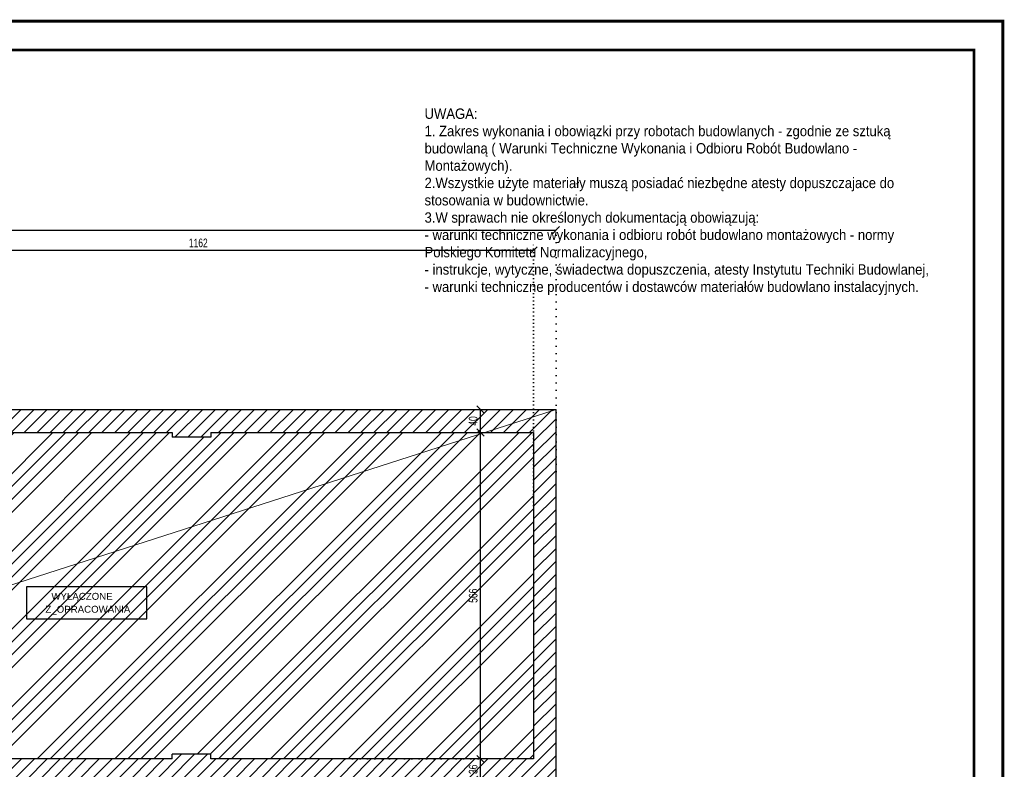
# Model space of a CAD drawing. Header units: millimetres. Extents: x 11149 to 111407, y -107619 to -23630.
# Tile 140 of 245: x 15748 to 17454, y -24930 to -23630. Entities that reach past the tile are written whole.
import ezdxf

# ---------------------------------------------------------------- set-up
doc = ezdxf.new("R2010")
doc.units = ezdxf.units.MM
doc.header["$LTSCALE"] = 2
doc.linetypes.add('DOT', pattern=[6.35, 0, -6.35])
doc.layers.get('0').update_dxf_attribs({"plot": 0})
doc.layers.get('Defpoints').update_dxf_attribs({"color": 1})
for name, color, linetype, lineweight in [('0_OPIS', 7, 'Continuous', 13), ('A_KRESKOWANIE', 9, 'Continuous', 0), ('A_ściany mur', 2, 'Continuous', 30), ('e-cad_wymiary', 4, 'Continuous', 9), ('Opisy', 7, 'Continuous', 13)]:
    doc.layers.add(name, color=color, linetype=linetype, lineweight=lineweight)
doc.layers.add('3DPLAN_A_KRESKOWANIE 1', color=253, linetype='Continuous')
doc.layers.add('3DPLAN_A_OPIS', color=8, linetype='Continuous')
doc.styles.add('ARIAL', font='arial.ttf')
doc.styles.add('e-cad_1', font='arial.ttf', dxfattribs={"width": 0.7})
doc.dimstyles.new('e-cad_1_100_[cm]', dxfattribs={"dimscale": 10, "dimtxt": 1.5, "dimasz": 1.25, "dimexe": 1.25, "dimexo": 0.625, "dimgap": 0.5, "dimtad": 1, "dimdec": 0, "dimrnd": 1, "dimzin": 1, "dimtxsty": 'e-cad_1', "dimblk": 'OBLIQUE', "dimcen": 2.5, "dimclrd": 256, "dimclre": 252, "dimclrt": 7, "dimadec": 0, "dimazin": 0, "dimtfac": 1, "dimtix": 1, "dimtmove": 2, "dimatfit": 3, "dimldrblk": 'NONE', "dimfxl": 60, "dimfxlon": 1, "dimarcsym": 0})

# ---------------------------------------------------------------- blocks, each defined once
blk = doc.blocks.new('_OBLIQUE')
at = {"color": 0, "linetype": 'ByBlock', "lineweight": -2}
blk.add_line((-0.5, -0.5), (0.5, 0.5), dxfattribs=at)
blk = doc.blocks.new('*D403')
at = {"layer": 'Defpoints', "color": 0}
for p in [(16306.1, -24911.9), (16546.7, -24911.9), (16306.1, -24947.9)]:
    blk.add_point(p, dxfattribs=at)
at = {"layer": 'e-cad_wymiary', "color": 252, "linetype": 'DOT', "lineweight": -2}
for p, q in [((16312.3, -24911.9), (16559.2, -24911.9)), ((16312.3, -24947.9), (16559.2, -24947.9))]:
    blk.add_line(p, q, dxfattribs=at)
at = {"layer": 'e-cad_wymiary', "lineweight": -2}
blk.add_line((16546.7, -24947.9), (16546.7, -24911.9), dxfattribs=at)
at = {"layer": 'e-cad_wymiary', "lineweight": -2, "xscale": 12.5, "yscale": 12.5, "zscale": 12.5}
for p, rotation in [((16546.7, -24911.9), 90), ((16546.7, -24947.9), 270)]:
    blk.add_blockref('_OBLIQUE', p, dxfattribs=dict(at, rotation=rotation))
at = {"layer": 'e-cad_wymiary', "color": 7, "insert": (16534, -24929.9), "char_height": 15, "attachment_point": 5, "rotation": 90, "style": 'e-cad_1'}
blk.add_mtext('36', dxfattribs=at)
blk = doc.blocks.new('_None')
blk = doc.blocks.new('*D404')
at = {"layer": 'Defpoints', "color": 0}
for p in [(16359.1, -24345.9), (16546.7, -24345.9), (16306.1, -24911.9)]:
    blk.add_point(p, dxfattribs=at)
at = {"layer": 'e-cad_wymiary', "color": 252, "linetype": 'DOT', "lineweight": -2}
for p, q in [((16365.4, -24345.9), (16559.2, -24345.9)), ((16312.3, -24911.9), (16559.2, -24911.9))]:
    blk.add_line(p, q, dxfattribs=at)
at = {"layer": 'e-cad_wymiary', "lineweight": -2}
blk.add_line((16546.7, -24911.9), (16546.7, -24345.9), dxfattribs=at)
at = {"layer": 'e-cad_wymiary', "lineweight": -2, "xscale": 12.5, "yscale": 12.5, "zscale": 12.5}
for p, rotation in [((16546.7, -24345.9), 90), ((16546.7, -24911.9), 270)]:
    blk.add_blockref('_OBLIQUE', p, dxfattribs=dict(at, rotation=rotation))
at = {"layer": 'e-cad_wymiary', "color": 7, "insert": (16534, -24628.9), "char_height": 15, "attachment_point": 5, "rotation": 90, "style": 'e-cad_1'}
blk.add_mtext('566', dxfattribs=at)
blk = doc.blocks.new('*D405')
at = {"layer": 'Defpoints', "color": 0}
for p in [(16371.7, -24305.9), (16546.7, -24305.9), (16359.1, -24345.9)]:
    blk.add_point(p, dxfattribs=at)
at = {"layer": 'e-cad_wymiary', "color": 252, "linetype": 'DOT', "lineweight": -2}
for p, q in [((16378, -24305.9), (16559.2, -24305.9)), ((16365.4, -24345.9), (16559.2, -24345.9))]:
    blk.add_line(p, q, dxfattribs=at)
at = {"layer": 'e-cad_wymiary', "lineweight": -2}
blk.add_line((16546.7, -24345.9), (16546.7, -24305.9), dxfattribs=at)
at = {"layer": 'e-cad_wymiary', "lineweight": -2, "xscale": 12.5, "yscale": 12.5, "zscale": 12.5}
for p, rotation in [((16546.7, -24305.9), 90), ((16546.7, -24345.9), 270)]:
    blk.add_blockref('_OBLIQUE', p, dxfattribs=dict(at, rotation=rotation))
at = {"layer": 'e-cad_wymiary', "color": 7, "insert": (16534, -24325.9), "char_height": 15, "attachment_point": 5, "rotation": 90, "style": 'e-cad_1'}
blk.add_mtext('40', dxfattribs=at)
blk = doc.blocks.new('*D955')
at = {"layer": 'Defpoints', "color": 0}
for p in [(16677.5, -23994.9), (14736.6, -24336.4), (16677.5, -24419.7)]:
    blk.add_point(p, dxfattribs=at)
at = {"layer": 'e-cad_wymiary', "color": 252, "linetype": 'DOT', "lineweight": -2}
for p, q in [((14736.6, -24330.1), (14736.6, -23982.4)), ((16677.5, -24413.5), (16677.5, -23982.4))]:
    blk.add_line(p, q, dxfattribs=at)
at = {"layer": 'e-cad_wymiary', "lineweight": -2}
blk.add_line((14736.6, -23994.9), (16677.5, -23994.9), dxfattribs=at)
at = {"layer": 'e-cad_wymiary', "lineweight": -2, "xscale": 12.5, "yscale": 12.5, "zscale": 12.5, "rotation": 180}
blk.add_blockref('_OBLIQUE', (14736.6, -23994.9), dxfattribs=at)
at = {"layer": 'e-cad_wymiary', "lineweight": -2, "xscale": 12.5, "yscale": 12.5, "zscale": 12.5}
blk.add_blockref('_OBLIQUE', (16677.5, -23994.9), dxfattribs=at)
at = {"layer": 'e-cad_wymiary', "color": 7, "insert": (15707, -23982.2), "char_height": 15, "attachment_point": 5, "style": 'e-cad_1'}
blk.add_mtext('1941', dxfattribs=at)
blk = doc.blocks.new('*D1065')
at = {"layer": 'Defpoints', "color": 0, "ltscale": 0.5}
for p in [(16638.6, -24029.9), (15476.6, -24483.8), (16638.6, -24485)]:
    blk.add_point(p, dxfattribs=at)
at = {"layer": 'e-cad_wymiary', "color": 252, "linetype": 'DOT', "lineweight": -2, "ltscale": 0.5}
for p, q in [((15476.6, -24477.6), (15476.6, -24017.4)), ((16638.6, -24478.7), (16638.6, -24017.4))]:
    blk.add_line(p, q, dxfattribs=at)
at = {"layer": 'e-cad_wymiary', "lineweight": -2, "ltscale": 0.5}
blk.add_line((15476.6, -24029.9), (16638.6, -24029.9), dxfattribs=at)
at = {"layer": 'e-cad_wymiary', "lineweight": -2, "ltscale": 0.5, "xscale": 12.5, "yscale": 12.5, "zscale": 12.5, "rotation": 180}
blk.add_blockref('_OBLIQUE', (15476.6, -24029.9), dxfattribs=at)
at = {"layer": 'e-cad_wymiary', "lineweight": -2, "ltscale": 0.5, "xscale": 12.5, "yscale": 12.5, "zscale": 12.5}
blk.add_blockref('_OBLIQUE', (16638.6, -24029.9), dxfattribs=at)
at = {"layer": 'e-cad_wymiary', "color": 7, "ltscale": 0.5, "insert": (16057.6, -24017.2), "char_height": 15, "attachment_point": 5, "style": 'e-cad_1'}
blk.add_mtext('1162', dxfattribs=at)

msp = doc.modelspace()

# ---------------------------------------------------------------- hatches: boundary and pattern name
at = {"layer": '3DPLAN_A_KRESKOWANIE 1', "transparency": 33554687}
h = msp.add_hatch(dxfattribs=at)
h.set_pattern_fill('ANSI31', color=256, scale=5, style=0)
h.set_pattern_definition([(45, (12744.33, -25853.178), (-11.22532, 11.22532), [])])
h.paths.add_polyline_path([(14736.61, -24305.89), (14782.01, -24305.89), (16677.49, -24305.89), (16677.49, -25884.89), (15707.49, -25884.89), (15682.61, -25884.89), (15682.61, -25818.89), (15701.61, -25818.89), (15735.61, -25818.89), (15735.61, -25246.89), (15701.61, -25246.89), (15679.61, -25246.89), (15679.61, -25216.89), (15679.61, -25215.89), (15694.61, -25215.89), (15704.61, -25215.89), (16023.61, -25215.89), (16034.61, -25205.89), (16034.61, -24957.89), (16023.61, -24947.89), (15704.61, -24947.89), (15694.61, -24947.89), (15611.38, -24947.89), (15609.77, -24947.89), (15611.38, -24947.89), (15611.38, -24911.89), (16012.61, -24911.89), (16012.61, -24903.89), (16079.61, -24903.89), (16079.61, -24911.89), (16638.61, -24911.89), (16638.61, -24345.89), (16079.61, -24345.89), (16079.61, -24353.89), (16012.61, -24353.89), (16012.61, -24345.89), (15476.61, -24345.89), (15476.61, -24693.89), (15447.61, -24693.89), (15447.61, -24352.89), (15429.61, -24352.89), (15429.61, -24345.89), (15178.61, -24345.89), (15178.61, -24916.89), (15234.61, -24916.89), (15234.61, -24944.89), (14880.61, -24944.89), (14864.61, -24962.89), (14864.61, -25016.89), (14835.61, -25016.89), (14835.61, -24963.89), (14819.61, -24947.89), (14803.61, -24947.89), (14803.61, -24914.9), (14826.61, -24914.9), (14826.61, -24901.9), (14899.61, -24901.9), (14899.61, -24914.9), (15159.61, -24914.9), (15159.61, -24352.9), (15115.61, -24352.9), (15115.61, -24345.9), (14873.61, -24345.9), (14873.61, -24347.9), (14828.61, -24347.9), (14828.61, -24345.9), (14736.61, -24345.9)])
h.paths.add_polyline_path([(15760.61, -25246.89), (15760.61, -25818.89), (16638.61, -25818.89), (16638.61, -24947.89), (16079.61, -24947.89), (16079.61, -25246.89)], flags=16)
at = {"layer": 'A_KRESKOWANIE', "transparency": 33554687}
h = msp.add_hatch(dxfattribs=at)
h.set_pattern_fill('ANSI34', color=256, scale=5)
h.set_pattern_definition([(45, (0, 124.95), (-67.35192, 67.35192), []), (45, (22.45, 124.95), (-67.35192, 67.35192), []), (45, (44.9, 124.95), (-67.35192, 67.35192), []), (45, (67.35, 124.95), (-67.35192, 67.35192), [])])
h.paths.add_polyline_path([(15476.61, -24773.89), (15476.61, -24911.89), (15531.38, -24911.89), (15611.38, -24911.89), (16012.61, -24911.89), (16012.61, -24903.89), (16079.61, -24903.89), (16079.61, -24911.89), (16638.61, -24911.89), (16638.61, -24345.89), (16079.61, -24345.89), (16079.61, -24353.89), (16012.61, -24353.89), (16012.61, -24345.89), (15476.61, -24345.89), (15476.61, -24693.89)])

# ---------------------------------------------------------------- linework, layer by layer
at = {"layer": '0_OPIS', "const_width": 5}
for points in [[(11151.87, -23632.55), (17451.87, -23632.55), (17451.87, -26602.55), (11151.87, -26602.55)], [(11451.87, -23682.55), (17401.87, -23682.55), (17401.87, -26552.55), (11451.87, -26552.55)]]:
    msp.add_lwpolyline(points, close=True, dxfattribs=at)
at = {"layer": '3DPLAN_A_OPIS', "color": 1, "lineweight": 30}
msp.add_lwpolyline([(15759.76, -24668.97), (15968.29, -24668.97), (15968.29, -24613.65), (15759.76, -24613.65)], close=True, dxfattribs=at)
at = {"layer": 'A_ściany mur', "ltscale": 0.1}
for p, q in [((14736.61, -24305.89), (16677.49, -24305.89)), ((16677.49, -25884.89), (16677.49, -24305.89)), ((15476.61, -24345.89), (16012.61, -24345.89)), ((16012.61, -24345.89), (16012.61, -24353.89)), ((16079.61, -24345.89), (16638.61, -24345.89)), ((16079.61, -24345.89), (16079.61, -24353.89)), ((16638.61, -24345.89), (16638.61, -24911.89)), ((16079.61, -24353.89), (16012.61, -24353.89)), ((16079.61, -24903.89), (16012.61, -24903.89)), ((16012.61, -24911.89), (16012.61, -24903.89)), ((16079.61, -24911.89), (16079.61, -24903.89)), ((16012.61, -24911.89), (15611.38, -24911.89)), ((16638.61, -24911.89), (16079.61, -24911.89))]:
    msp.add_line(p, q, dxfattribs=at)
at = {"layer": 'Opisy'}
msp.add_line((11781.49, -25884.89), (16677.49, -24305.89), dxfattribs=at)

# ---------------------------------------------------------------- texts
at = {"layer": '3DPLAN_A_OPIS', "color": 1, "lineweight": 30, "style": 'ARIAL'}
for tag, p in [('WYŁĄCZONE', (15803.05, -24635.92)), ('Z_OPRACOWANIA', (15792.71, -24658.35))]:
    msp.add_attdef(tag, p, 'Pom. użytkowe', height=12, dxfattribs=at)

# ---------------------------------------------------------------- dimensions: what is measured, and where the dimension line sits
at = {"layer": 'e-cad_wymiary'}
for base, p1, p2, picture, middle in [((16546.71, -24305.89), (16359.11, -24345.89), (16371.74, -24305.89), '*D405', (16534.05, -24325.89)), ((16546.71, -24345.89), (16306.09, -24911.89), (16359.11, -24345.89), '*D404', (16534.05, -24628.89)), ((16546.71, -24911.89), (16306.09, -24947.89), (16306.09, -24911.89), '*D403', (16534.04, -24929.89))]:
    dim = msp.add_linear_dim(base=base, p1=p1, p2=p2, angle=90, dimstyle='e-cad_1_100_[cm]', dxfattribs=at)
    dim.commit()
    dim.dimension.update_dxf_attribs({"geometry": picture, "text_midpoint": middle})

# ---------------------------------------------------------------- next in the draw order: texts
at = {"layer": 'Opisy', "insert": (16449.71, -23784.06), "char_height": 18, "width": 892.1592, "attachment_point": 1, "style": 'e-cad_1', "bg_fill": 2}
msp.add_mtext('{\\W0.9;UWAGA:\\P1. Zakres wykonania i obowiązki przy robotach budowlanych - zgodnie ze sztuką budowlaną ( Warunki Techniczne Wykonania i Odbioru Robót Budowlano - Montażowych).\\P2.Wszystkie użyte materiały muszą posiadać niezbędne atesty dopuszczajace do stosowania w budownictwie.\\P3.W sprawach nie określonych dokumentacją obowiązują: \\P- warunki techniczne wykonania i odbioru robót budowlano montażowych - normy Polskiego Komitetu Normalizacyjnego,\\P- instrukcje, wytyczne, świadectwa dopuszczenia, atesty Instytutu Techniki Budowlanej,\\P- warunki techniczne producentów i dostawców materiałów budowlano instalacyjnych.}', dxfattribs=at)

# ---------------------------------------------------------------- next in the draw order: dimensions: what is measured, and where the dimension line sits
at = {"layer": 'e-cad_wymiary'}
dim = msp.add_linear_dim(base=(16677.49, -23994.89), p1=(14736.61, -24336.38), p2=(16677.49, -24419.73), dimstyle='e-cad_1_100_[cm]', dxfattribs=at)
dim.commit()
dim.dimension.update_dxf_attribs({"geometry": '*D955', "text_midpoint": (15707.05, -23982.23)})
at = {"layer": 'e-cad_wymiary', "ltscale": 0.5}
dim = msp.add_linear_dim(base=(16638.61, -24029.89), p1=(15476.61, -24483.82), p2=(16638.61, -24485), dimstyle='e-cad_1_100_[cm]', dxfattribs=at)
dim.commit()
dim.dimension.update_dxf_attribs({"geometry": '*D1065', "text_midpoint": (16057.61, -24017.23)})

doc.saveas('drawing.dxf')
